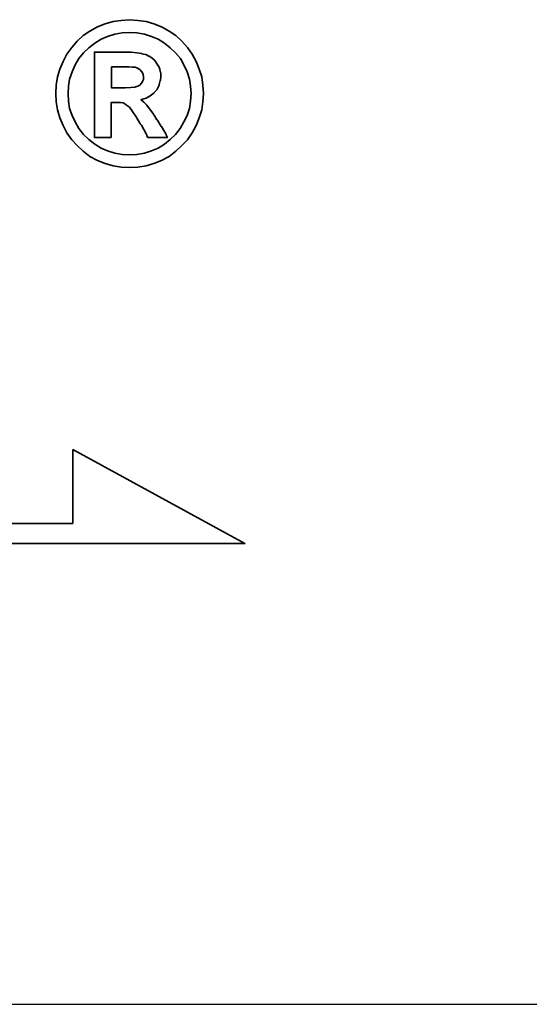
# Model space of a CAD drawing. Header units: millimetres. Extents: x -96 to 653, y -113 to 115.
# Tile 96 of 99: x 391.8 to 395.31, y 0 to 6.77. Entities that reach past the tile are written whole.
import ezdxf

# ---------------------------------------------------------------- set-up
doc = ezdxf.new("R2010")
doc.units = ezdxf.units.MM
doc.linetypes.add('CENTER', pattern=[2, 1.25, -0.25, 0.25, -0.25])
for name, color, linetype in [('CL', 1, 'CENTER'), ('DIM', 4, 'Continuous'), ('layer 1', 7, 'Continuous')]:
    doc.layers.add(name, color=color, linetype=linetype)

# ---------------------------------------------------------------- blocks, each defined once
blk = doc.blocks.new('TBI MOTION logo(完整正式版)')
at = {"layer": 'layer 1', "color": 22, "lineweight": 35}
for points, knots in [([(81.20634, 4.98624), (81.20634, 4.98624), (81.18649, 5.32862), (81.18649, 5.32862), (81.18649, 5.32862), (81.18649, 5.32862), (81.13886, 5.66206), (81.13886, 5.66206), (81.13886, 5.66206), (81.13886, 5.66206), (81.04359, 5.97764), (81.04359, 5.97764), (81.04359, 5.97764), (81.04359, 5.97764), (80.91061, 6.29124), (80.91061, 6.29124), (80.91061, 6.29124), (80.91061, 6.29124), (80.75778, 6.58697), (80.75778, 6.58697), (80.75778, 6.58697), (80.75778, 6.58697), (80.5593, 6.85294), (80.5593, 6.85294), (80.5593, 6.85294), (80.5593, 6.85294), (80.33105, 7.1189), (80.33105, 7.1189), (80.33105, 7.1189), (80.33105, 7.1189), (80.09287, 7.33921), (80.09287, 7.33921), (80.09287, 7.33921), (80.09287, 7.33921), (79.815, 7.51982), (79.815, 7.51982), (79.815, 7.51982), (79.815, 7.51982), (79.51133, 7.69051), (79.51133, 7.69051), (79.51133, 7.69051), (79.51133, 7.69051), (79.19773, 7.8235), (79.19773, 7.8235), (79.19773, 7.8235), (79.19773, 7.8235), (78.88215, 7.91877), (78.88215, 7.91877), (78.88215, 7.91877), (78.88215, 7.91877), (78.54871, 7.95846), (78.54871, 7.95846), (78.54871, 7.95846), (78.54871, 7.95846), (78.21526, 7.98625), (78.21526, 7.98625), (78.21526, 7.98625), (78.21526, 7.98625), (77.87388, 7.95846), (77.87388, 7.95846), (77.87388, 7.95846), (77.87388, 7.95846), (77.54044, 7.91877), (77.54044, 7.91877), (77.54044, 7.91877), (77.54044, 7.91877), (77.22485, 7.8235), (77.22485, 7.8235), (77.22485, 7.8235), (77.22485, 7.8235), (76.91027, 7.69051), (76.91027, 7.69051), (76.91027, 7.69051), (76.91027, 7.69051), (76.6056, 7.51982), (76.6056, 7.51982), (76.6056, 7.51982), (76.6056, 7.51982), (76.32972, 7.33921), (76.32972, 7.33921), (76.32972, 7.33921), (76.32972, 7.33921), (76.09154, 7.1189), (76.09154, 7.1189), (76.09154, 7.1189), (76.09154, 7.1189), (75.86329, 6.85294), (75.86329, 6.85294), (75.86329, 6.85294), (75.86329, 6.85294), (75.66382, 6.58697), (75.66382, 6.58697), (75.66382, 6.58697), (75.66382, 6.58697), (75.51099, 6.29124), (75.51099, 6.29124), (75.51099, 6.29124), (75.51099, 6.29124), (75.37702, 5.97764), (75.37702, 5.97764), (75.37702, 5.97764), (75.37702, 5.97764), (75.28175, 5.66206), (75.28175, 5.66206), (75.28175, 5.66206), (75.28175, 5.66206), (75.23411, 5.32862), (75.23411, 5.32862), (75.23411, 5.32862), (75.23411, 5.32862), (75.21625, 4.98624), (75.21625, 4.98624), (75.21625, 4.98624), (75.21625, 4.98624), (75.23411, 4.6528), (75.23411, 4.6528), (75.23411, 4.6528), (75.23411, 4.6528), (75.28175, 4.32035), (75.28175, 4.32035), (75.28175, 4.32035), (75.28175, 4.32035), (75.37702, 3.99583), (75.37702, 3.99583), (75.37702, 3.99583), (75.37702, 3.99583), (75.51099, 3.68224), (75.51099, 3.68224), (75.51099, 3.68224), (75.51099, 3.68224), (75.66382, 3.38749), (75.66382, 3.38749), (75.66382, 3.38749), (75.66382, 3.38749), (75.86329, 3.10963), (75.86329, 3.10963), (75.86329, 3.10963), (75.86329, 3.10963), (76.09154, 2.87145), (76.09154, 2.87145), (76.09154, 2.87145), (76.09154, 2.87145), (76.32972, 2.6432), (76.32972, 2.6432), (76.32972, 2.6432), (76.32972, 2.6432), (76.6056, 2.43381), (76.6056, 2.43381), (76.6056, 2.43381), (76.6056, 2.43381), (76.91027, 2.27205), (76.91027, 2.27205), (76.91027, 2.27205), (76.91027, 2.27205), (77.22485, 2.13906), (77.22485, 2.13906), (77.22485, 2.13906), (77.22485, 2.13906), (77.54044, 2.0438), (77.54044, 2.0438), (77.54044, 2.0438), (77.54044, 2.0438), (77.87388, 1.99616), (77.87388, 1.99616), (77.87388, 1.99616), (77.87388, 1.99616), (78.21526, 1.97631), (78.21526, 1.97631), (78.21526, 1.97631), (78.21526, 1.97631), (78.54871, 1.99616), (78.54871, 1.99616), (78.54871, 1.99616), (78.54871, 1.99616), (78.88215, 2.0438), (78.88215, 2.0438), (78.88215, 2.0438), (78.88215, 2.0438), (79.19773, 2.13906), (79.19773, 2.13906), (79.19773, 2.13906), (79.19773, 2.13906), (79.51133, 2.27205), (79.51133, 2.27205), (79.51133, 2.27205), (79.51133, 2.27205), (79.815, 2.43381), (79.815, 2.43381), (79.815, 2.43381), (79.815, 2.43381), (80.09287, 2.6432), (80.09287, 2.6432), (80.09287, 2.6432), (80.09287, 2.6432), (80.33105, 2.87145), (80.33105, 2.87145), (80.33105, 2.87145), (80.33105, 2.87145), (80.5593, 3.10963), (80.5593, 3.10963), (80.5593, 3.10963), (80.5593, 3.10963), (80.75778, 3.38749), (80.75778, 3.38749), (80.75778, 3.38749), (80.75778, 3.38749), (80.91061, 3.68224), (80.91061, 3.68224), (80.91061, 3.68224), (80.91061, 3.68224), (81.04359, 3.99583), (81.04359, 3.99583), (81.04359, 3.99583), (81.04359, 3.99583), (81.13886, 4.32035), (81.13886, 4.32035), (81.13886, 4.32035), (81.13886, 4.32035), (81.18649, 4.6528), (81.18649, 4.6528), (81.18649, 4.6528), (81.18649, 4.6528), (81.20634, 4.98624), (81.20634, 4.98624)], [0, 0, 0, 0, 0.01785714, 0.01785714, 0.01785714, 0.01785714, 0.03571429, 0.03571429, 0.03571429, 0.03571429, 0.05357143, 0.05357143, 0.05357143, 0.05357143, 0.07142857, 0.07142857, 0.07142857, 0.07142857, 0.08928571, 0.08928571, 0.08928571, 0.08928571, 0.10714286, 0.10714286, 0.10714286, 0.10714286, 0.125, 0.125, 0.125, 0.125, 0.14285714, 0.14285714, 0.14285714, 0.14285714, 0.16071429, 0.16071429, 0.16071429, 0.16071429, 0.17857143, 0.17857143, 0.17857143, 0.17857143, 0.19642857, 0.19642857, 0.19642857, 0.19642857, 0.21428571, 0.21428571, 0.21428571, 0.21428571, 0.23214286, 0.23214286, 0.23214286, 0.23214286, 0.25, 0.25, 0.25, 0.25, 0.26785714, 0.26785714, 0.26785714, 0.26785714, 0.28571429, 0.28571429, 0.28571429, 0.28571429, 0.30357143, 0.30357143, 0.30357143, 0.30357143, 0.32142857, 0.32142857, 0.32142857, 0.32142857, 0.33928571, 0.33928571, 0.33928571, 0.33928571, 0.35714286, 0.35714286, 0.35714286, 0.35714286, 0.375, 0.375, 0.375, 0.375, 0.39285714, 0.39285714, 0.39285714, 0.39285714, 0.41071429, 0.41071429, 0.41071429, 0.41071429, 0.42857143, 0.42857143, 0.42857143, 0.42857143, 0.44642857, 0.44642857, 0.44642857, 0.44642857, 0.46428571, 0.46428571, 0.46428571, 0.46428571, 0.48214286, 0.48214286, 0.48214286, 0.48214286, 0.5, 0.5, 0.5, 0.5, 0.51785714, 0.51785714, 0.51785714, 0.51785714, 0.53571429, 0.53571429, 0.53571429, 0.53571429, 0.55357143, 0.55357143, 0.55357143, 0.55357143, 0.57142857, 0.57142857, 0.57142857, 0.57142857, 0.58928571, 0.58928571, 0.58928571, 0.58928571, 0.60714286, 0.60714286, 0.60714286, 0.60714286, 0.625, 0.625, 0.625, 0.625, 0.64285714, 0.64285714, 0.64285714, 0.64285714, 0.66071429, 0.66071429, 0.66071429, 0.66071429, 0.67857143, 0.67857143, 0.67857143, 0.67857143, 0.69642857, 0.69642857, 0.69642857, 0.69642857, 0.71428571, 0.71428571, 0.71428571, 0.71428571, 0.73214286, 0.73214286, 0.73214286, 0.73214286, 0.75, 0.75, 0.75, 0.75, 0.76785714, 0.76785714, 0.76785714, 0.76785714, 0.78571429, 0.78571429, 0.78571429, 0.78571429, 0.80357143, 0.80357143, 0.80357143, 0.80357143, 0.82142857, 0.82142857, 0.82142857, 0.82142857, 0.83928571, 0.83928571, 0.83928571, 0.83928571, 0.85714286, 0.85714286, 0.85714286, 0.85714286, 0.875, 0.875, 0.875, 0.875, 0.89285714, 0.89285714, 0.89285714, 0.89285714, 0.91071429, 0.91071429, 0.91071429, 0.91071429, 0.92857143, 0.92857143, 0.92857143, 0.92857143, 0.94642857, 0.94642857, 0.94642857, 0.94642857, 0.96428571, 0.96428571, 0.96428571, 0.96428571, 0.98214286, 0.98214286, 0.98214286, 0.98214286, 1, 1, 1, 1]), ([(80.71014, 4.98624), (80.71014, 4.98624), (80.69129, 5.29091), (80.69129, 5.29091), (80.69129, 5.29091), (80.69129, 5.29091), (80.64464, 5.57672), (80.64464, 5.57672), (80.64464, 5.57672), (80.64464, 5.57672), (80.54937, 5.87245), (80.54937, 5.87245), (80.54937, 5.87245), (80.54937, 5.87245), (80.41639, 6.14833), (80.41639, 6.14833), (80.41639, 6.14833), (80.41639, 6.14833), (80.27349, 6.41429), (80.27349, 6.41429), (80.27349, 6.41429), (80.27349, 6.41429), (80.08295, 6.64255), (80.08295, 6.64255), (80.08295, 6.64255), (80.08295, 6.64255), (79.86264, 6.84301), (79.86264, 6.84301), (79.86264, 6.84301), (79.86264, 6.84301), (79.63439, 7.03355), (79.63439, 7.03355), (79.63439, 7.03355), (79.63439, 7.03355), (79.37835, 7.1963), (79.37835, 7.1963), (79.37835, 7.1963), (79.37835, 7.1963), (79.10246, 7.30944), (79.10246, 7.30944), (79.10246, 7.30944), (79.10246, 7.30944), (78.81665, 7.40471), (78.81665, 7.40471), (78.81665, 7.40471), (78.81665, 7.40471), (78.511, 7.45234), (78.511, 7.45234), (78.511, 7.45234), (78.511, 7.45234), (78.21526, 7.47219), (78.21526, 7.47219), (78.21526, 7.47219), (78.21526, 7.47219), (77.9106, 7.45234), (77.9106, 7.45234), (77.9106, 7.45234), (77.9106, 7.45234), (77.61685, 7.40471), (77.61685, 7.40471), (77.61685, 7.40471), (77.61685, 7.40471), (77.32012, 7.30944), (77.32012, 7.30944), (77.32012, 7.30944), (77.32012, 7.30944), (77.06309, 7.1963), (77.06309, 7.1963), (77.06309, 7.1963), (77.06309, 7.1963), (76.80606, 7.03355), (76.80606, 7.03355), (76.80606, 7.03355), (76.80606, 7.03355), (76.55797, 6.84301), (76.55797, 6.84301), (76.55797, 6.84301), (76.55797, 6.84301), (76.34063, 6.64255), (76.34063, 6.64255), (76.34063, 6.64255), (76.34063, 6.64255), (76.1491, 6.41429), (76.1491, 6.41429), (76.1491, 6.41429), (76.1491, 6.41429), (76.0062, 6.14833), (76.0062, 6.14833), (76.0062, 6.14833), (76.0062, 6.14833), (75.88314, 5.87245), (75.88314, 5.87245), (75.88314, 5.87245), (75.88314, 5.87245), (75.77794, 5.57672), (75.77794, 5.57672), (75.77794, 5.57672), (75.77794, 5.57672), (75.73924, 5.29091), (75.73924, 5.29091), (75.73924, 5.29091), (75.73924, 5.29091), (75.72039, 4.98624), (75.72039, 4.98624), (75.72039, 4.98624), (75.72039, 4.98624), (75.73924, 4.67165), (75.73924, 4.67165), (75.73924, 4.67165), (75.73924, 4.67165), (75.77794, 4.37791), (75.77794, 4.37791), (75.77794, 4.37791), (75.77794, 4.37791), (75.88314, 4.10102), (75.88314, 4.10102), (75.88314, 4.10102), (75.88314, 4.10102), (76.0062, 3.83407), (76.0062, 3.83407), (76.0062, 3.83407), (76.0062, 3.83407), (76.15902, 3.56811), (76.15902, 3.56811), (76.15902, 3.56811), (76.15902, 3.56811), (76.34063, 3.32001), (76.34063, 3.32001), (76.34063, 3.32001), (76.34063, 3.32001), (76.55797, 3.11955), (76.55797, 3.11955), (76.55797, 3.11955), (76.55797, 3.11955), (76.80606, 2.92901), (76.80606, 2.92901), (76.80606, 2.92901), (76.80606, 2.92901), (77.06309, 2.76725), (77.06309, 2.76725), (77.06309, 2.76725), (77.06309, 2.76725), (77.32012, 2.65412), (77.32012, 2.65412), (77.32012, 2.65412), (77.32012, 2.65412), (77.61685, 2.55786), (77.61685, 2.55786), (77.61685, 2.55786), (77.61685, 2.55786), (77.9106, 2.51022), (77.9106, 2.51022), (77.9106, 2.51022), (77.9106, 2.51022), (78.21526, 2.49137), (78.21526, 2.49137), (78.21526, 2.49137), (78.21526, 2.49137), (78.511, 2.51022), (78.511, 2.51022), (78.511, 2.51022), (78.511, 2.51022), (78.81665, 2.55786), (78.81665, 2.55786), (78.81665, 2.55786), (78.81665, 2.55786), (79.10246, 2.65412), (79.10246, 2.65412), (79.10246, 2.65412), (79.10246, 2.65412), (79.37835, 2.76725), (79.37835, 2.76725), (79.37835, 2.76725), (79.37835, 2.76725), (79.63439, 2.92901), (79.63439, 2.92901), (79.63439, 2.92901), (79.63439, 2.92901), (79.86264, 3.11955), (79.86264, 3.11955), (79.86264, 3.11955), (79.86264, 3.11955), (80.08295, 3.32001), (80.08295, 3.32001), (80.08295, 3.32001), (80.08295, 3.32001), (80.26356, 3.56811), (80.26356, 3.56811), (80.26356, 3.56811), (80.26356, 3.56811), (80.41639, 3.83407), (80.41639, 3.83407), (80.41639, 3.83407), (80.41639, 3.83407), (80.54937, 4.10102), (80.54937, 4.10102), (80.54937, 4.10102), (80.54937, 4.10102), (80.64464, 4.37791), (80.64464, 4.37791), (80.64464, 4.37791), (80.64464, 4.37791), (80.69129, 4.67165), (80.69129, 4.67165), (80.69129, 4.67165), (80.69129, 4.67165), (80.71014, 4.98624), (80.71014, 4.98624)], [0, 0, 0, 0, 0.01923077, 0.01923077, 0.01923077, 0.01923077, 0.03846154, 0.03846154, 0.03846154, 0.03846154, 0.05769231, 0.05769231, 0.05769231, 0.05769231, 0.07692308, 0.07692308, 0.07692308, 0.07692308, 0.09615385, 0.09615385, 0.09615385, 0.09615385, 0.11538462, 0.11538462, 0.11538462, 0.11538462, 0.13461538, 0.13461538, 0.13461538, 0.13461538, 0.15384615, 0.15384615, 0.15384615, 0.15384615, 0.17307692, 0.17307692, 0.17307692, 0.17307692, 0.19230769, 0.19230769, 0.19230769, 0.19230769, 0.21153846, 0.21153846, 0.21153846, 0.21153846, 0.23076923, 0.23076923, 0.23076923, 0.23076923, 0.25, 0.25, 0.25, 0.25, 0.26923077, 0.26923077, 0.26923077, 0.26923077, 0.28846154, 0.28846154, 0.28846154, 0.28846154, 0.30769231, 0.30769231, 0.30769231, 0.30769231, 0.32692308, 0.32692308, 0.32692308, 0.32692308, 0.34615385, 0.34615385, 0.34615385, 0.34615385, 0.36538462, 0.36538462, 0.36538462, 0.36538462, 0.38461538, 0.38461538, 0.38461538, 0.38461538, 0.40384615, 0.40384615, 0.40384615, 0.40384615, 0.42307692, 0.42307692, 0.42307692, 0.42307692, 0.44230769, 0.44230769, 0.44230769, 0.44230769, 0.46153846, 0.46153846, 0.46153846, 0.46153846, 0.48076923, 0.48076923, 0.48076923, 0.48076923, 0.5, 0.5, 0.5, 0.5, 0.51923077, 0.51923077, 0.51923077, 0.51923077, 0.53846154, 0.53846154, 0.53846154, 0.53846154, 0.55769231, 0.55769231, 0.55769231, 0.55769231, 0.57692308, 0.57692308, 0.57692308, 0.57692308, 0.59615385, 0.59615385, 0.59615385, 0.59615385, 0.61538462, 0.61538462, 0.61538462, 0.61538462, 0.63461538, 0.63461538, 0.63461538, 0.63461538, 0.65384615, 0.65384615, 0.65384615, 0.65384615, 0.67307692, 0.67307692, 0.67307692, 0.67307692, 0.69230769, 0.69230769, 0.69230769, 0.69230769, 0.71153846, 0.71153846, 0.71153846, 0.71153846, 0.73076923, 0.73076923, 0.73076923, 0.73076923, 0.75, 0.75, 0.75, 0.75, 0.76923077, 0.76923077, 0.76923077, 0.76923077, 0.78846154, 0.78846154, 0.78846154, 0.78846154, 0.80769231, 0.80769231, 0.80769231, 0.80769231, 0.82692308, 0.82692308, 0.82692308, 0.82692308, 0.84615385, 0.84615385, 0.84615385, 0.84615385, 0.86538462, 0.86538462, 0.86538462, 0.86538462, 0.88461538, 0.88461538, 0.88461538, 0.88461538, 0.90384615, 0.90384615, 0.90384615, 0.90384615, 0.92307692, 0.92307692, 0.92307692, 0.92307692, 0.94230769, 0.94230769, 0.94230769, 0.94230769, 0.96153846, 0.96153846, 0.96153846, 0.96153846, 0.98076923, 0.98076923, 0.98076923, 0.98076923, 1, 1, 1, 1]), ([(76.78721, 3.2823), (76.78721, 3.2823), (76.78721, 3.32001), (76.78721, 3.32001), (76.78721, 3.32001), (76.78721, 3.32001), (76.78721, 3.42422), (76.78721, 3.42422), (76.78721, 3.42422), (76.78721, 3.42422), (76.78721, 3.59689), (76.78721, 3.59689), (76.78721, 3.59689), (76.78721, 3.59689), (76.78721, 3.80529), (76.78721, 3.80529), (76.78721, 3.80529), (76.78721, 3.80529), (76.78721, 4.0524), (76.78721, 4.0524), (76.78721, 4.0524), (76.78721, 4.0524), (76.78721, 4.32035), (76.78721, 4.32035), (76.78721, 4.32035), (76.78721, 4.32035), (76.78721, 4.92868), (76.78721, 4.92868), (76.78721, 4.92868), (76.78721, 4.92868), (76.78721, 5.53801), (76.78721, 5.53801), (76.78721, 5.53801), (76.78721, 5.53801), (76.78721, 5.82482), (76.78721, 5.82482), (76.78721, 5.82482), (76.78721, 5.82482), (76.78721, 6.07291), (76.78721, 6.07291), (76.78721, 6.07291), (76.78721, 6.07291), (76.78721, 6.30017), (76.78721, 6.30017), (76.78721, 6.30017), (76.78721, 6.30017), (76.78721, 6.45399), (76.78721, 6.45399), (76.78721, 6.45399), (76.78721, 6.45399), (76.78721, 6.5572), (76.78721, 6.5572), (76.78721, 6.5572), (76.78721, 6.5572), (76.78721, 6.59689), (76.78721, 6.59689), (76.78721, 6.59689), (76.78721, 6.59689), (76.78721, 6.67232), (76.78721, 6.67232), (76.78721, 6.67232), (76.78721, 6.67232), (76.8537, 6.67232), (76.8537, 6.67232), (76.8537, 6.67232), (76.8537, 6.67232), (76.87355, 6.67232), (76.87355, 6.67232), (76.87355, 6.67232), (76.87355, 6.67232), (76.91027, 6.67232), (76.91027, 6.67232), (76.91027, 6.67232), (76.91027, 6.67232), (77.04424, 6.67232), (77.04424, 6.67232), (77.04424, 6.67232), (77.04424, 6.67232), (77.22485, 6.67232), (77.22485, 6.67232), (77.22485, 6.67232), (77.22485, 6.67232), (77.43524, 6.67232), (77.43524, 6.67232), (77.43524, 6.67232), (77.43524, 6.67232), (77.65357, 6.67232), (77.65357, 6.67232), (77.65357, 6.67232), (77.65357, 6.67232), (77.82625, 6.67232), (77.82625, 6.67232), (77.82625, 6.67232), (77.82625, 6.67232), (77.94037, 6.67232), (77.94037, 6.67232), (77.94037, 6.67232), (77.94037, 6.67232), (77.97709, 6.67232), (77.97709, 6.67232), (77.97709, 6.67232), (77.97709, 6.67232), (77.99694, 6.67232), (77.99694, 6.67232), (77.99694, 6.67232), (77.99694, 6.67232), (78.00686, 6.67232), (78.00686, 6.67232), (78.00686, 6.67232), (78.00686, 6.67232), (78.28275, 6.6624), (78.28275, 6.6624), (78.28275, 6.6624), (78.28275, 6.6624), (78.50107, 6.64255), (78.50107, 6.64255), (78.50107, 6.64255), (78.50107, 6.64255), (78.511, 6.64255), (78.511, 6.64255), (78.511, 6.64255), (78.511, 6.64255), (78.70154, 6.61476), (78.70154, 6.61476), (78.70154, 6.61476), (78.70154, 6.61476), (78.70154, 6.60483), (78.70154, 6.60483), (78.70154, 6.60483), (78.70154, 6.60483), (78.86429, 6.56713), (78.86429, 6.56713), (78.86429, 6.56713), (78.86429, 6.56713), (78.87223, 6.56713), (78.87223, 6.56713), (78.87223, 6.56713), (78.87223, 6.56713), (78.99727, 6.51056), (78.99727, 6.51056), (78.99727, 6.51056), (78.99727, 6.51056), (79.00719, 6.51056), (79.00719, 6.51056), (79.00719, 6.51056), (79.00719, 6.51056), (79.00719, 6.50162), (79.00719, 6.50162), (79.00719, 6.50162), (79.00719, 6.50162), (79.1104, 6.43415), (79.1104, 6.43415), (79.1104, 6.43415), (79.1104, 6.43415), (79.12132, 6.43415), (79.12132, 6.43415), (79.12132, 6.43415), (79.12132, 6.43415), (79.22552, 6.34781), (79.22552, 6.34781), (79.22552, 6.34781), (79.22552, 6.34781), (79.23544, 6.33888), (79.23544, 6.33888), (79.23544, 6.33888), (79.23544, 6.33888), (79.23544, 6.32895), (79.23544, 6.32895), (79.23544, 6.32895), (79.23544, 6.32895), (79.31087, 6.21483), (79.31087, 6.21483), (79.31087, 6.21483), (79.31087, 6.21483), (79.38629, 6.1007), (79.38629, 6.1007), (79.38629, 6.1007), (79.38629, 6.1007), (79.3972, 6.1007), (79.3972, 6.1007), (79.3972, 6.1007), (79.3972, 6.1007), (79.3972, 6.09078), (79.3972, 6.09078), (79.3972, 6.09078), (79.3972, 6.09078), (79.43392, 5.97764), (79.43392, 5.97764), (79.43392, 5.97764), (79.43392, 5.97764), (79.43392, 5.96772), (79.43392, 5.96772), (79.43392, 5.96772), (79.43392, 5.96772), (79.47362, 5.83474), (79.47362, 5.83474), (79.47362, 5.83474), (79.47362, 5.83474), (79.48156, 5.82482), (79.48156, 5.82482), (79.48156, 5.82482), (79.48156, 5.82482), (79.48156, 5.69977), (79.48156, 5.69977), (79.48156, 5.69977), (79.48156, 5.69977), (79.48156, 5.69183), (79.48156, 5.69183), (79.48156, 5.69183), (79.48156, 5.69183), (79.4637, 5.51915), (79.4637, 5.51915), (79.4637, 5.51915), (79.4637, 5.51915), (79.4637, 5.51122), (79.4637, 5.51122), (79.4637, 5.51122), (79.4637, 5.51122), (79.45377, 5.51122), (79.45377, 5.51122), (79.45377, 5.51122), (79.45377, 5.51122), (79.41507, 5.34847), (79.41507, 5.34847), (79.41507, 5.34847), (79.41507, 5.34847), (79.41507, 5.33854), (79.41507, 5.33854), (79.41507, 5.33854), (79.41507, 5.33854), (79.41507, 5.32862), (79.41507, 5.32862), (79.41507, 5.32862), (79.41507, 5.32862), (79.33865, 5.16785), (79.33865, 5.16785), (79.33865, 5.16785), (79.33865, 5.16785), (79.33071, 5.15693), (79.33071, 5.15693), (79.33071, 5.15693), (79.33071, 5.15693), (79.2156, 5.02495), (79.2156, 5.02495), (79.2156, 5.02495), (79.2156, 5.02495), (79.20567, 5.01502), (79.20567, 5.01502), (79.20567, 5.01502), (79.20567, 5.01502), (79.05483, 4.89991), (79.05483, 4.89991), (79.05483, 4.89991), (79.05483, 4.89991), (79.04491, 4.89197), (79.04491, 4.89197), (79.04491, 4.89197), (79.04491, 4.89197), (78.89208, 4.7967), (78.89208, 4.7967), (78.89208, 4.7967), (78.89208, 4.7967), (78.88215, 4.7967), (78.88215, 4.7967), (78.88215, 4.7967), (78.88215, 4.7967), (78.69161, 4.73913), (78.69161, 4.73913), (78.69161, 4.73913), (78.69161, 4.73913), (78.68169, 4.73913), (78.68169, 4.73913), (78.68169, 4.73913), (78.68169, 4.73913), (78.68169, 4.72921), (78.68169, 4.72921), (78.68169, 4.72921), (78.68169, 4.72921), (78.78688, 4.63394), (78.78688, 4.63394), (78.78688, 4.63394), (78.78688, 4.63394), (78.902, 4.52875), (78.902, 4.52875), (78.902, 4.52875), (78.902, 4.52875), (78.91093, 4.52081), (78.91093, 4.52081), (78.91093, 4.52081), (78.91093, 4.52081), (79.02506, 4.36798), (79.02506, 4.36798), (79.02506, 4.36798), (79.02506, 4.36798), (79.1501, 4.1953), (79.1501, 4.1953), (79.1501, 4.1953), (79.1501, 4.1953), (79.1501, 4.18736), (79.1501, 4.18736), (79.1501, 4.18736), (79.1501, 4.18736), (79.29201, 3.96705), (79.29201, 3.96705), (79.29201, 3.96705), (79.29201, 3.96705), (79.31087, 3.93828), (79.31087, 3.93828), (79.31087, 3.93828), (79.31087, 3.93828), (79.32079, 3.93828), (79.32079, 3.93828), (79.32079, 3.93828), (79.32079, 3.93828), (79.3585, 3.87178), (79.3585, 3.87178), (79.3585, 3.87178), (79.3585, 3.87178), (79.50141, 3.64353), (79.50141, 3.64353), (79.50141, 3.64353), (79.50141, 3.64353), (79.51133, 3.64353), (79.51133, 3.64353), (79.51133, 3.64353), (79.51133, 3.64353), (79.64431, 3.41528), (79.64431, 3.41528), (79.64431, 3.41528), (79.64431, 3.41528), (79.68202, 3.3478), (79.68202, 3.3478), (79.68202, 3.3478), (79.68202, 3.3478), (79.70187, 3.31009), (79.70187, 3.31009), (79.70187, 3.31009), (79.70187, 3.31009), (79.7495, 3.2049), (79.7495, 3.2049), (79.7495, 3.2049), (79.7495, 3.2049), (79.64431, 3.2049), (79.64431, 3.2049), (79.64431, 3.2049), (79.64431, 3.2049), (79.62546, 3.2049), (79.62546, 3.2049), (79.62546, 3.2049), (79.62546, 3.2049), (79.53912, 3.2049), (79.53912, 3.2049), (79.53912, 3.2049), (79.53912, 3.2049), (79.31087, 3.2049), (79.31087, 3.2049), (79.31087, 3.2049), (79.31087, 3.2049), (79.08262, 3.2049), (79.08262, 3.2049), (79.08262, 3.2049), (79.08262, 3.2049), (79.00719, 3.2049), (79.00719, 3.2049), (79.00719, 3.2049), (79.00719, 3.2049), (78.98735, 3.2049), (78.98735, 3.2049), (78.98735, 3.2049), (78.98735, 3.2049), (78.94964, 3.2049), (78.94964, 3.2049), (78.94964, 3.2049), (78.94964, 3.2049), (78.92979, 3.24459), (78.92979, 3.24459), (78.92979, 3.24459), (78.92979, 3.24459), (78.91093, 3.2823), (78.91093, 3.2823), (78.91093, 3.2823), (78.91093, 3.2823), (78.91093, 3.29223), (78.91093, 3.29223), (78.91093, 3.29223), (78.91093, 3.29223), (78.89208, 3.3478), (78.89208, 3.3478), (78.89208, 3.3478), (78.89208, 3.3478), (78.78688, 3.52048), (78.78688, 3.52048), (78.78688, 3.52048), (78.78688, 3.52048), (78.69161, 3.7001), (78.69161, 3.7001), (78.69161, 3.7001), (78.69161, 3.7001), (78.6539, 3.7388), (78.6539, 3.7388), (78.6539, 3.7388), (78.6539, 3.7388), (78.64398, 3.74873), (78.64398, 3.74873), (78.64398, 3.74873), (78.64398, 3.74873), (78.64398, 3.75766), (78.64398, 3.75766), (78.64398, 3.75766), (78.64398, 3.75766), (78.63405, 3.78644), (78.63405, 3.78644), (78.63405, 3.78644), (78.63405, 3.78644), (78.48321, 4.04347), (78.48321, 4.04347), (78.48321, 4.04347), (78.48321, 4.04347), (78.33038, 4.2618), (78.33038, 4.2618), (78.33038, 4.2618), (78.33038, 4.2618), (78.20732, 4.43447), (78.20732, 4.43447), (78.20732, 4.43447), (78.20732, 4.43447), (78.09221, 4.52081), (78.09221, 4.52081), (78.09221, 4.52081), (78.09221, 4.52081), (78.02472, 4.56845), (78.02472, 4.56845), (78.02472, 4.56845), (78.02472, 4.56845), (77.9493, 4.60616), (77.9493, 4.60616), (77.9493, 4.60616), (77.9493, 4.60616), (77.8451, 4.61608), (77.8451, 4.61608), (77.8451, 4.61608), (77.8451, 4.61608), (77.71113, 4.61608), (77.71113, 4.61608), (77.71113, 4.61608), (77.71113, 4.61608), (77.69128, 4.61608), (77.69128, 4.61608), (77.69128, 4.61608), (77.69128, 4.61608), (77.67342, 4.61608), (77.67342, 4.61608), (77.67342, 4.61608), (77.67342, 4.61608), (77.5583, 4.61608), (77.5583, 4.61608), (77.5583, 4.61608), (77.5583, 4.61608), (77.46303, 4.61608), (77.46303, 4.61608), (77.46303, 4.61608), (77.46303, 4.61608), (77.46303, 4.54761), (77.46303, 4.54761), (77.46303, 4.54761), (77.46303, 4.54761), (77.46303, 4.47318), (77.46303, 4.47318), (77.46303, 4.47318), (77.46303, 4.47318), (77.46303, 4.24294), (77.46303, 4.24294), (77.46303, 4.24294), (77.46303, 4.24294), (77.46303, 3.99583), (77.46303, 3.99583), (77.46303, 3.99583), (77.46303, 3.99583), (77.46303, 3.72888), (77.46303, 3.72888), (77.46303, 3.72888), (77.46303, 3.72888), (77.46303, 3.51055), (77.46303, 3.51055), (77.46303, 3.51055), (77.46303, 3.51055), (77.46303, 3.42422), (77.46303, 3.42422), (77.46303, 3.42422), (77.46303, 3.42422), (77.46303, 3.35773), (77.46303, 3.35773), (77.46303, 3.35773), (77.46303, 3.35773), (77.46303, 3.30017), (77.46303, 3.30017), (77.46303, 3.30017), (77.46303, 3.30017), (77.46303, 3.2823), (77.46303, 3.2823), (77.46303, 3.2823), (77.46303, 3.2823), (77.46303, 3.2049), (77.46303, 3.2049), (77.46303, 3.2049), (77.46303, 3.2049), (77.39753, 3.2049), (77.39753, 3.2049), (77.39753, 3.2049), (77.39753, 3.2049), (77.37768, 3.2049), (77.37768, 3.2049), (77.37768, 3.2049), (77.37768, 3.2049), (77.32012, 3.2049), (77.32012, 3.2049), (77.32012, 3.2049), (77.32012, 3.2049), (77.12165, 3.2049), (77.12165, 3.2049), (77.12165, 3.2049), (77.12165, 3.2049), (76.94897, 3.2049), (76.94897, 3.2049), (76.94897, 3.2049), (76.94897, 3.2049), (76.8924, 3.2049), (76.8924, 3.2049), (76.8924, 3.2049), (76.8924, 3.2049), (76.8537, 3.2049), (76.8537, 3.2049), (76.8537, 3.2049), (76.8537, 3.2049), (76.78721, 3.2049), (76.78721, 3.2049), (76.78721, 3.2049), (76.78721, 3.2049), (76.78721, 3.2823), (76.78721, 3.2823)], [0, 0, 0, 0, 0.00740741, 0.00740741, 0.00740741, 0.00740741, 0.01481481, 0.01481481, 0.01481481, 0.01481481, 0.02222222, 0.02222222, 0.02222222, 0.02222222, 0.02962963, 0.02962963, 0.02962963, 0.02962963, 0.03703704, 0.03703704, 0.03703704, 0.03703704, 0.04444444, 0.04444444, 0.04444444, 0.04444444, 0.05185185, 0.05185185, 0.05185185, 0.05185185, 0.05925926, 0.05925926, 0.05925926, 0.05925926, 0.06666667, 0.06666667, 0.06666667, 0.06666667, 0.07407407, 0.07407407, 0.07407407, 0.07407407, 0.08148148, 0.08148148, 0.08148148, 0.08148148, 0.08888889, 0.08888889, 0.08888889, 0.08888889, 0.0962963, 0.0962963, 0.0962963, 0.0962963, 0.1037037, 0.1037037, 0.1037037, 0.1037037, 0.11111111, 0.11111111, 0.11111111, 0.11111111, 0.11851852, 0.11851852, 0.11851852, 0.11851852, 0.12592593, 0.12592593, 0.12592593, 0.12592593, 0.13333333, 0.13333333, 0.13333333, 0.13333333, 0.14074074, 0.14074074, 0.14074074, 0.14074074, 0.14814815, 0.14814815, 0.14814815, 0.14814815, 0.15555556, 0.15555556, 0.15555556, 0.15555556, 0.16296296, 0.16296296, 0.16296296, 0.16296296, 0.17037037, 0.17037037, 0.17037037, 0.17037037, 0.17777778, 0.17777778, 0.17777778, 0.17777778, 0.18518519, 0.18518519, 0.18518519, 0.18518519, 0.19259259, 0.19259259, 0.19259259, 0.19259259, 0.2, 0.2, 0.2, 0.2, 0.20740741, 0.20740741, 0.20740741, 0.20740741, 0.21481481, 0.21481481, 0.21481481, 0.21481481, 0.22222222, 0.22222222, 0.22222222, 0.22222222, 0.22962963, 0.22962963, 0.22962963, 0.22962963, 0.23703704, 0.23703704, 0.23703704, 0.23703704, 0.24444444, 0.24444444, 0.24444444, 0.24444444, 0.25185185, 0.25185185, 0.25185185, 0.25185185, 0.25925926, 0.25925926, 0.25925926, 0.25925926, 0.26666667, 0.26666667, 0.26666667, 0.26666667, 0.27407407, 0.27407407, 0.27407407, 0.27407407, 0.28148148, 0.28148148, 0.28148148, 0.28148148, 0.28888889, 0.28888889, 0.28888889, 0.28888889, 0.2962963, 0.2962963, 0.2962963, 0.2962963, 0.3037037, 0.3037037, 0.3037037, 0.3037037, 0.31111111, 0.31111111, 0.31111111, 0.31111111, 0.31851852, 0.31851852, 0.31851852, 0.31851852, 0.32592593, 0.32592593, 0.32592593, 0.32592593, 0.33333333, 0.33333333, 0.33333333, 0.33333333, 0.34074074, 0.34074074, 0.34074074, 0.34074074, 0.34814815, 0.34814815, 0.34814815, 0.34814815, 0.35555556, 0.35555556, 0.35555556, 0.35555556, 0.36296296, 0.36296296, 0.36296296, 0.36296296, 0.37037037, 0.37037037, 0.37037037, 0.37037037, 0.37777778, 0.37777778, 0.37777778, 0.37777778, 0.38518519, 0.38518519, 0.38518519, 0.38518519, 0.39259259, 0.39259259, 0.39259259, 0.39259259, 0.4, 0.4, 0.4, 0.4, 0.40740741, 0.40740741, 0.40740741, 0.40740741, 0.41481481, 0.41481481, 0.41481481, 0.41481481, 0.42222222, 0.42222222, 0.42222222, 0.42222222, 0.42962963, 0.42962963, 0.42962963, 0.42962963, 0.43703704, 0.43703704, 0.43703704, 0.43703704, 0.44444444, 0.44444444, 0.44444444, 0.44444444, 0.45185185, 0.45185185, 0.45185185, 0.45185185, 0.45925926, 0.45925926, 0.45925926, 0.45925926, 0.46666667, 0.46666667, 0.46666667, 0.46666667, 0.47407407, 0.47407407, 0.47407407, 0.47407407, 0.48148148, 0.48148148, 0.48148148, 0.48148148, 0.48888889, 0.48888889, 0.48888889, 0.48888889, 0.4962963, 0.4962963, 0.4962963, 0.4962963, 0.5037037, 0.5037037, 0.5037037, 0.5037037, 0.51111111, 0.51111111, 0.51111111, 0.51111111, 0.51851852, 0.51851852, 0.51851852, 0.51851852, 0.52592593, 0.52592593, 0.52592593, 0.52592593, 0.53333333, 0.53333333, 0.53333333, 0.53333333, 0.54074074, 0.54074074, 0.54074074, 0.54074074, 0.54814815, 0.54814815, 0.54814815, 0.54814815, 0.55555556, 0.55555556, 0.55555556, 0.55555556, 0.56296296, 0.56296296, 0.56296296, 0.56296296, 0.57037037, 0.57037037, 0.57037037, 0.57037037, 0.57777778, 0.57777778, 0.57777778, 0.57777778, 0.58518519, 0.58518519, 0.58518519, 0.58518519, 0.59259259, 0.59259259, 0.59259259, 0.59259259, 0.6, 0.6, 0.6, 0.6, 0.60740741, 0.60740741, 0.60740741, 0.60740741, 0.61481481, 0.61481481, 0.61481481, 0.61481481, 0.62222222, 0.62222222, 0.62222222, 0.62222222, 0.62962963, 0.62962963, 0.62962963, 0.62962963, 0.63703704, 0.63703704, 0.63703704, 0.63703704, 0.64444444, 0.64444444, 0.64444444, 0.64444444, 0.65185185, 0.65185185, 0.65185185, 0.65185185, 0.65925926, 0.65925926, 0.65925926, 0.65925926, 0.66666667, 0.66666667, 0.66666667, 0.66666667, 0.67407407, 0.67407407, 0.67407407, 0.67407407, 0.68148148, 0.68148148, 0.68148148, 0.68148148, 0.68888889, 0.68888889, 0.68888889, 0.68888889, 0.6962963, 0.6962963, 0.6962963, 0.6962963, 0.7037037, 0.7037037, 0.7037037, 0.7037037, 0.71111111, 0.71111111, 0.71111111, 0.71111111, 0.71851852, 0.71851852, 0.71851852, 0.71851852, 0.72592593, 0.72592593, 0.72592593, 0.72592593, 0.73333333, 0.73333333, 0.73333333, 0.73333333, 0.74074074, 0.74074074, 0.74074074, 0.74074074, 0.74814815, 0.74814815, 0.74814815, 0.74814815, 0.75555556, 0.75555556, 0.75555556, 0.75555556, 0.76296296, 0.76296296, 0.76296296, 0.76296296, 0.77037037, 0.77037037, 0.77037037, 0.77037037, 0.77777778, 0.77777778, 0.77777778, 0.77777778, 0.78518519, 0.78518519, 0.78518519, 0.78518519, 0.79259259, 0.79259259, 0.79259259, 0.79259259, 0.8, 0.8, 0.8, 0.8, 0.80740741, 0.80740741, 0.80740741, 0.80740741, 0.81481481, 0.81481481, 0.81481481, 0.81481481, 0.82222222, 0.82222222, 0.82222222, 0.82222222, 0.82962963, 0.82962963, 0.82962963, 0.82962963, 0.83703704, 0.83703704, 0.83703704, 0.83703704, 0.84444444, 0.84444444, 0.84444444, 0.84444444, 0.85185185, 0.85185185, 0.85185185, 0.85185185, 0.85925926, 0.85925926, 0.85925926, 0.85925926, 0.86666667, 0.86666667, 0.86666667, 0.86666667, 0.87407407, 0.87407407, 0.87407407, 0.87407407, 0.88148148, 0.88148148, 0.88148148, 0.88148148, 0.88888889, 0.88888889, 0.88888889, 0.88888889, 0.8962963, 0.8962963, 0.8962963, 0.8962963, 0.9037037, 0.9037037, 0.9037037, 0.9037037, 0.91111111, 0.91111111, 0.91111111, 0.91111111, 0.91851852, 0.91851852, 0.91851852, 0.91851852, 0.92592593, 0.92592593, 0.92592593, 0.92592593, 0.93333333, 0.93333333, 0.93333333, 0.93333333, 0.94074074, 0.94074074, 0.94074074, 0.94074074, 0.94814815, 0.94814815, 0.94814815, 0.94814815, 0.95555556, 0.95555556, 0.95555556, 0.95555556, 0.96296296, 0.96296296, 0.96296296, 0.96296296, 0.97037037, 0.97037037, 0.97037037, 0.97037037, 0.97777778, 0.97777778, 0.97777778, 0.97777778, 0.98518519, 0.98518519, 0.98518519, 0.98518519, 0.99259259, 0.99259259, 0.99259259, 0.99259259, 1, 1, 1, 1]), ([(77.48288, 6.07291), (77.48288, 6.07291), (77.48288, 5.99551), (77.48288, 5.99551), (77.48288, 5.99551), (77.48288, 5.99551), (77.48288, 5.82482), (77.48288, 5.82482), (77.48288, 5.82482), (77.48288, 5.82482), (77.48288, 5.63328), (77.48288, 5.63328), (77.48288, 5.63328), (77.48288, 5.63328), (77.48288, 5.46358), (77.48288, 5.46358), (77.48288, 5.46358), (77.48288, 5.46358), (77.48288, 5.29091), (77.48288, 5.29091), (77.48288, 5.29091), (77.48288, 5.29091), (77.48288, 5.21449), (77.48288, 5.21449), (77.48288, 5.21449), (77.48288, 5.21449), (77.50074, 5.21449), (77.50074, 5.21449), (77.50074, 5.21449), (77.50074, 5.21449), (77.71113, 5.21449), (77.71113, 5.21449), (77.71113, 5.21449), (77.71113, 5.21449), (77.94037, 5.21449), (77.94037, 5.21449), (77.94037, 5.21449), (77.94037, 5.21449), (78.01579, 5.21449), (78.01579, 5.21449), (78.01579, 5.21449), (78.01579, 5.21449), (78.03465, 5.21449), (78.03465, 5.21449), (78.03465, 5.21449), (78.03465, 5.21449), (78.2629, 5.23335), (78.2629, 5.23335), (78.2629, 5.23335), (78.2629, 5.23335), (78.42565, 5.24327), (78.42565, 5.24327), (78.42565, 5.24327), (78.42565, 5.24327), (78.54871, 5.28098), (78.54871, 5.28098), (78.54871, 5.28098), (78.54871, 5.28098), (78.62611, 5.32862), (78.62611, 5.32862), (78.62611, 5.32862), (78.62611, 5.32862), (78.69161, 5.40503), (78.69161, 5.40503), (78.69161, 5.40503), (78.69161, 5.40503), (78.73925, 5.48145), (78.73925, 5.48145), (78.73925, 5.48145), (78.73925, 5.48145), (78.77696, 5.55885), (78.77696, 5.55885), (78.77696, 5.55885), (78.77696, 5.55885), (78.77696, 5.65214), (78.77696, 5.65214), (78.77696, 5.65214), (78.77696, 5.65214), (78.76902, 5.76726), (78.76902, 5.76726), (78.76902, 5.76726), (78.76902, 5.76726), (78.71146, 5.87245), (78.71146, 5.87245), (78.71146, 5.87245), (78.71146, 5.87245), (78.62611, 5.96772), (78.62611, 5.96772), (78.62611, 5.96772), (78.62611, 5.96772), (78.511, 6.02528), (78.511, 6.02528), (78.511, 6.02528), (78.511, 6.02528), (78.44451, 6.05306), (78.44451, 6.05306), (78.44451, 6.05306), (78.44451, 6.05306), (78.32046, 6.06299), (78.32046, 6.06299), (78.32046, 6.06299), (78.32046, 6.06299), (78.18748, 6.07291), (78.18748, 6.07291), (78.18748, 6.07291), (78.18748, 6.07291), (77.99694, 6.07291), (77.99694, 6.07291), (77.99694, 6.07291), (77.99694, 6.07291), (77.97709, 6.07291), (77.97709, 6.07291), (77.97709, 6.07291), (77.97709, 6.07291), (77.90167, 6.07291), (77.90167, 6.07291), (77.90167, 6.07291), (77.90167, 6.07291), (77.69128, 6.07291), (77.69128, 6.07291), (77.69128, 6.07291), (77.69128, 6.07291), (77.50074, 6.07291), (77.50074, 6.07291), (77.50074, 6.07291), (77.50074, 6.07291), (77.48288, 6.07291), (77.48288, 6.07291)], [0, 0, 0, 0, 0.03125, 0.03125, 0.03125, 0.03125, 0.0625, 0.0625, 0.0625, 0.0625, 0.09375, 0.09375, 0.09375, 0.09375, 0.125, 0.125, 0.125, 0.125, 0.15625, 0.15625, 0.15625, 0.15625, 0.1875, 0.1875, 0.1875, 0.1875, 0.21875, 0.21875, 0.21875, 0.21875, 0.25, 0.25, 0.25, 0.25, 0.28125, 0.28125, 0.28125, 0.28125, 0.3125, 0.3125, 0.3125, 0.3125, 0.34375, 0.34375, 0.34375, 0.34375, 0.375, 0.375, 0.375, 0.375, 0.40625, 0.40625, 0.40625, 0.40625, 0.4375, 0.4375, 0.4375, 0.4375, 0.46875, 0.46875, 0.46875, 0.46875, 0.5, 0.5, 0.5, 0.5, 0.53125, 0.53125, 0.53125, 0.53125, 0.5625, 0.5625, 0.5625, 0.5625, 0.59375, 0.59375, 0.59375, 0.59375, 0.625, 0.625, 0.625, 0.625, 0.65625, 0.65625, 0.65625, 0.65625, 0.6875, 0.6875, 0.6875, 0.6875, 0.71875, 0.71875, 0.71875, 0.71875, 0.75, 0.75, 0.75, 0.75, 0.78125, 0.78125, 0.78125, 0.78125, 0.8125, 0.8125, 0.8125, 0.8125, 0.84375, 0.84375, 0.84375, 0.84375, 0.875, 0.875, 0.875, 0.875, 0.90625, 0.90625, 0.90625, 0.90625, 0.9375, 0.9375, 0.9375, 0.9375, 0.96875, 0.96875, 0.96875, 0.96875, 1, 1, 1, 1]), ([(75.90875, -9.47875), (75.90875, -9.47875), (75.90875, -12.28625), (75.90875, -12.28625), (75.90875, -12.28625), (75.90875, -12.28625), (75.90875, -12.47875), (75.90875, -12.47875), (75.90875, -12.47875), (75.90875, -12.47875), (75.71625, -12.47875), (75.71625, -12.47875), (75.71625, -12.47875), (75.71625, -12.47875), (-88.32875, -12.47875), (-88.32875, -12.47875), (-88.32875, -12.47875), (-88.32875, -12.47875), (-88.32875, -13.29375), (-88.32875, -13.29375), (-88.32875, -13.29375), (-88.32875, -13.29375), (82.89125, -13.29375), (82.89125, -13.29375), (82.89125, -13.29375), (82.89125, -13.29375), (75.90875, -9.47875), (75.90875, -9.47875)], [0, 0, 0, 0, 0.14285714, 0.14285714, 0.14285714, 0.14285714, 0.28571429, 0.28571429, 0.28571429, 0.28571429, 0.42857143, 0.42857143, 0.42857143, 0.42857143, 0.57142857, 0.57142857, 0.57142857, 0.57142857, 0.71428571, 0.71428571, 0.71428571, 0.71428571, 0.85714286, 0.85714286, 0.85714286, 0.85714286, 1, 1, 1, 1])]:
    blk.add_open_spline(points, degree=3, knots=knots, dxfattribs=at)

msp = doc.modelspace()

# ---------------------------------------------------------------- linework, layer by layer
at = {"layer": 'CL', "color": 0, "ltscale": 5}
msp.add_line((320.1957, 0), (437.26, 0), dxfattribs=at)

# ---------------------------------------------------------------- block references
at = {"layer": 'DIM', "color": 7, "xscale": 0.169361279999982, "yscale": 0.169361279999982, "zscale": 0.169361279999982}
msp.add_blockref('TBI MOTION logo(完整正式版)', (379.3114, 5.4218), dxfattribs=at)

doc.saveas('drawing.dxf')
